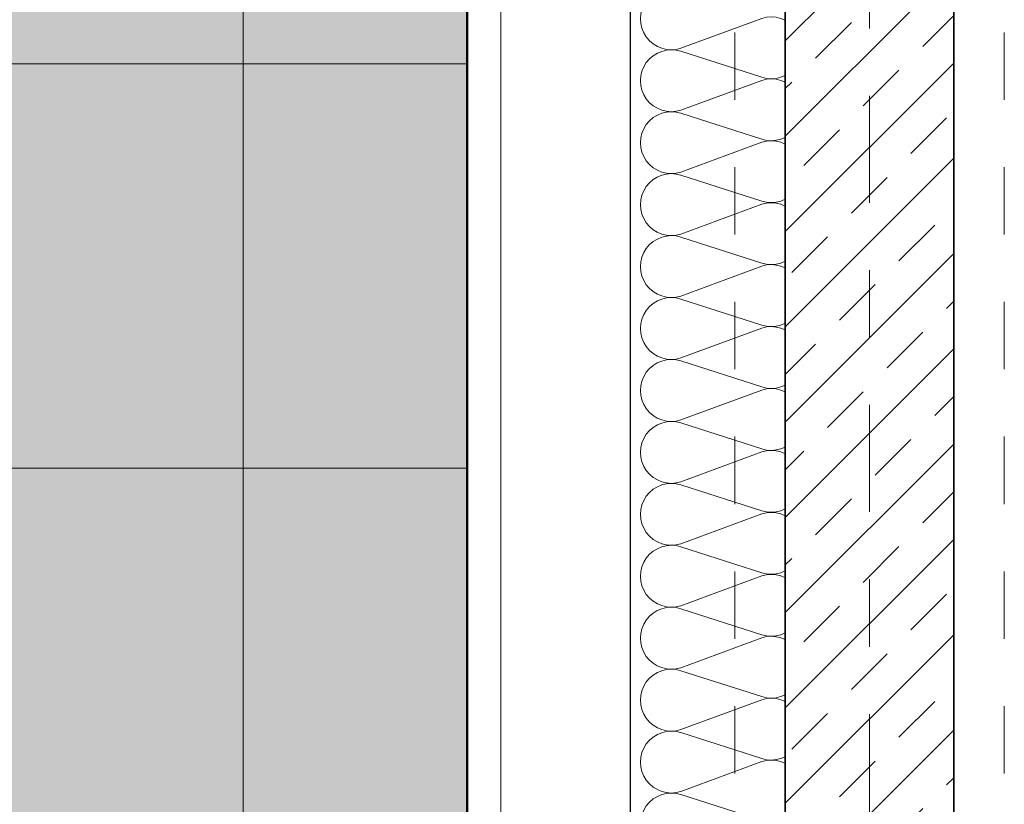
# Model space of a CAD drawing. Header units: metres. Extents: x -180 to 4, y -49 to 6.
# Tile 53 of 256: x -161.48 to -160.02, y -33.49 to -32.33. Entities that reach past the tile are written whole.
import ezdxf

# ---------------------------------------------------------------- set-up
doc = ezdxf.new("R2010")
doc.units = ezdxf.units.M
doc.header["$LTSCALE"] = 0.05
doc.linetypes.add('Linienart-20', pattern=[2.116531, 1.058062, -1.058469])
doc.linetypes.add('Linienart-53', pattern=[5.291531, 3.175, -1.058062, 0.352704, -0.705764])
for name, color, linetype, lineweight, true_color in [('30 -33 Aussenwände- 7 Fassade_ Elemente', 7, 'Continuous', 9, 0x00aacc), ('30 -34 Innenwände- 1 tragend', 7, 'Continuous', 13, 0xdd0806), ('30 -35 Decken- 1 Konstruktion-Träger- Stahlbeton', 7, 'Continuous', 13, 0x33aa00), ('70 -75 Raumstempel- 1 Raumstempel', 1, 'Continuous', 50, 0xff0000)]:
    doc.layers.add(name, color=color, linetype=linetype, lineweight=lineweight, true_color=true_color)
for name, color, linetype, lineweight in [('60- 61 allgemeine Ausstattung- 4 Terrassen', 7, 'Continuous', 9), ('70 -71 Achsen- 1 Gebäudeachsen', 7, 'Linienart-53', 18), ('Keine', 7, 'Continuous', 9)]:
    doc.layers.add(name, color=color, linetype=linetype, lineweight=lineweight)

# ---------------------------------------------------------------- blocks, each defined once
blk = doc.blocks.new('Gruppe-971')
at = {"layer": '30 -33 Aussenwände- 7 Fassade_ Elemente', "lineweight": 9, "transparency": 33554687, "flags": 128}
blk.add_lwpolyline([(0.2065, -5.8716, 1.372583), (0.2065, -5.7842), (0.0865, -5.8228, -1.372995), (0.0865, -5.7353), (0.2065, -5.7797, 1.372583), (0.2065, -5.6923), (0.0865, -5.7308, -1.372995), (0.0865, -5.6434), (0.2065, -5.6878, 1.372583), (0.2065, -5.6004), (0.0865, -5.6389, -1.372995), (0.0865, -5.5515), (0.2065, -5.5959, 1.372583), (0.2065, -5.5084), (0.0865, -5.547, -1.372995), (0.0865, -5.4596), (0.2065, -5.5039, 1.372583), (0.2065, -5.4165), (0.0865, -5.4551, -1.372995), (0.0865, -5.3676), (0.2065, -5.412, 1.372583), (0.2065, -5.3246), (0.0865, -5.3631, -1.372995), (0.0865, -5.2757), (0.2065, -5.3201, 1.372583), (0.2065, -5.2327), (0.0865, -5.2712, -1.372995), (0.0865, -5.1838), (0.2065, -5.2282, 1.372583), (0.2065, -5.1407), (0.0865, -5.1793, -1.372995), (0.0865, -5.0919), (0.2065, -5.1362, 1.372583), (0.2065, -5.0488), (0.0865, -5.0874, -1.372995), (0.0865, -4.9999), (0.2065, -5.0443, 1.372583), (0.2065, -4.9569), (0.0865, -4.9954, -1.372995), (0.0865, -4.908), (0.2065, -4.9524, 1.372583), (0.2065, -4.8649), (0.0865, -4.9035, -1.372995), (0.0865, -4.8161), (0.2065, -4.8604, 1.372583), (0.2065, -4.773), (0.0865, -4.8116, -1.372995), (0.0865, -4.7242), (0.2065, -4.7685, 1.372583), (0.2065, -4.6811), (0.0865, -4.7197, -1.372995), (0.0865, -4.6322), (0.2065, -4.6766, 1.372583), (0.2065, -4.5892)], format="xyb", dxfattribs=at)
blk = doc.blocks.new('Gruppe-972')
at = {"layer": '30 -33 Aussenwände- 7 Fassade_ Elemente', "transparency": 33554687}
blk.add_blockref('Gruppe-971', (0, 0), dxfattribs=at)
blk = doc.blocks.new('Dämmung-63')
at = {"layer": '30 -33 Aussenwände- 7 Fassade_ Elemente', "color": 7, "transparency": 33554687}
blk.add_blockref('Gruppe-972', (0, 0), dxfattribs=at)
at = {"layer": '30 -33 Aussenwände- 7 Fassade_ Elemente', "color": 0, "flags": 1}
for tag in ['prm0_value', 'prm1_value', 'prm2_value', 'prm3_value', 'prm4_value', 'prm5_value', 'prm6_value', 'IFC_UUID', 'instanceID', 'prm0_name', 'prm0_type', 'prm1_name', 'prm1_type', 'prm2_name', 'prm2_type', 'prm3_name', 'prm3_type', 'prm4_name', 'prm4_type', 'prm5_name', 'prm5_type', 'prm6_name', 'prm6_type']:
    blk.add_attdef(tag, (-160.5718, -39.222), '', height=0.00018, dxfattribs=at)
blk = doc.blocks.new('Gruppe-979')
at = {"color": 255}
blk.add_wipeout([(-160.818, -31.197), (-160.818, -39.447), (-160.021, -39.447), (-160.021, -31.197)], dxfattribs=at).dxf.layer = '30 -33 Aussenwände- 7 Fassade_ Elemente'
blk.add_wipeout([(-160.576, -31.422), (-160.228, -31.422), (-160.228, -39.222), (-160.576, -39.222), (-160.576, -39.377), (-160.818, -39.377), (-160.818, -31.262), (-160.576, -31.262)], dxfattribs=at).dxf.layer = '30 -33 Aussenwände- 7 Fassade_ Elemente'
at = {"layer": '30 -33 Aussenwände- 7 Fassade_ Elemente', "flags": 128}
blk.add_lwpolyline([(-160.576, -31.422), (-160.228, -31.422), (-160.228, -39.222), (-160.576, -39.222), (-160.576, -39.377), (-160.818, -39.377), (-160.818, -31.262), (-160.576, -31.262)], close=True, dxfattribs=at)
at = {"color": 255}
blk.add_wipeout([(-160.768, -31.447), (-160.576, -31.447), (-160.576, -39.197), (-160.768, -39.197)], dxfattribs=at).dxf.layer = '30 -33 Aussenwände- 7 Fassade_ Elemente'
at = {"layer": '30 -33 Aussenwände- 7 Fassade_ Elemente', "flags": 128}
blk.add_lwpolyline([(-160.768, -31.447), (-160.576, -31.447), (-160.576, -39.197), (-160.768, -39.197)], close=True, dxfattribs=at)
at = {"color": 255, "lineweight": 25}
blk.add_wipeout([(-160.576, -31.197), (-160.576, -39.447), (-160.461, -39.447), (-160.461, -39.222), (-160.303, -39.222), (-160.303, -31.422), (-160.461, -31.422), (-160.461, -31.197)], dxfattribs=at).dxf.layer = '30 -33 Aussenwände- 7 Fassade_ Elemente'
at = {"layer": '30 -33 Aussenwände- 7 Fassade_ Elemente', "lineweight": 25}
blk.add_line((-160.576, -31.197), (-160.576, -39.447), dxfattribs=at)
at = {"layer": '30 -33 Aussenwände- 7 Fassade_ Elemente', "lineweight": 25, "flags": 128}
blk.add_lwpolyline([(-160.461, -39.447), (-160.461, -39.222), (-160.303, -39.222), (-160.303, -31.422), (-160.461, -31.422), (-160.461, -31.197)], dxfattribs=at)
at = {"layer": '30 -33 Aussenwände- 7 Fassade_ Elemente', "xscale": -1}
blk.add_blockref('Dämmung-63', (-160.2945, -27.694), dxfattribs=at)
blk = doc.blocks.new('Gruppe-12183')
at = {"layer": '30 -35 Decken- 1 Konstruktion-Träger- Stahlbeton', "color": 7, "linetype": 'Linienart-20', "lineweight": 13, "transparency": 33554687}
for p, q in [((-160.421, -39.047), (-160.421, -11.897)), ((-160.021, -39.047), (-160.021, -11.897))]:
    blk.add_line(p, q, dxfattribs=at)
at = {"layer": '30 -35 Decken- 1 Konstruktion-Träger- Stahlbeton', "color": 0, "flags": 1}
for tag in ['IFC_UUID', 'instanceID']:
    blk.add_attdef(tag, (-160.421, -39.047), '', height=0.00018, dxfattribs=at)
blk = doc.blocks.new('_01-OG1_Tragwerk (2D)')
at = {"layer": '30 -33 Aussenwände- 7 Fassade_ Elemente', "color": 7}
blk.add_blockref('Gruppe-979', (0, 0), dxfattribs=at)
at = {"color": 255, "lineweight": 5, "transparency": 33554687}
blk.add_wipeout([(-160.096, -39.047), (-160.346, -39.047), (-160.346, -31.397), (-160.096, -31.397)], dxfattribs=at).dxf.layer = '30 -34 Innenwände- 1 tragend'
at = {"layer": '30 -34 Innenwände- 1 tragend', "linetype": 'Continuous', "lineweight": 9, "transparency": 33554687}
h = blk.add_hatch(dxfattribs=at)
h.set_pattern_fill('Stahlbeton1 1mm SRF', style=0, pattern_type=2)
h.set_pattern_definition([(45, (0, 0), (0.07071068, -0.07071068), []), (45, (0.03536, -0.03536), (0.07071068, -0.07071068), [0.075, -0.05])])
h.paths.add_polyline_path([(-160.096, -39.047), (-160.346, -39.047), (-160.346, -31.397), (-160.096, -31.397)])
at = {"color": 255, "lineweight": 5, "transparency": 33554687}
blk.add_wipeout([(-160.346, -39.047), (-160.096, -39.047), (-160.096, -31.397), (-160.346, -31.397)], dxfattribs=at).dxf.layer = '30 -34 Innenwände- 1 tragend'
at = {"layer": '30 -34 Innenwände- 1 tragend', "linetype": 'Continuous', "lineweight": 9, "transparency": 33554687}
h = blk.add_hatch(dxfattribs=at)
h.set_pattern_fill('Stahlbeton1  SRF', style=0, pattern_type=2)
h.set_pattern_definition([(45, (0, 0), (0.07071068, -0.07071068), []), (45, (0.03536, -0.03536), (0.07071068, -0.07071068), [0.075, -0.05])])
h.paths.add_polyline_path([(-160.346, -39.047), (-160.096, -39.047), (-160.096, -31.397), (-160.346, -31.397)])
at = {"layer": '30 -34 Innenwände- 1 tragend', "color": 7, "linetype": 'Continuous', "lineweight": 35, "transparency": 33554687}
for p, q in [((-160.346, -39.047), (-160.346, -31.397)), ((-160.096, -39.047), (-160.096, -31.397))]:
    blk.add_line(p, q, dxfattribs=at)
at = {"layer": '30 -34 Innenwände- 1 tragend', "transparency": 33554687}
for p, q in [((-160.346, -39.047), (-160.346, -31.397)), ((-160.096, -39.047), (-160.096, -31.397))]:
    blk.add_line(p, q, dxfattribs=at)
at = {"layer": '30 -35 Decken- 1 Konstruktion-Träger- Stahlbeton', "transparency": 33554687}
blk.add_blockref('Gruppe-12183', (0, 0), dxfattribs=at)
blk = doc.blocks.new('_OG1_2D (2D)')
at = {"layer": '60- 61 allgemeine Ausstattung- 4 Terrassen', "linetype": 'Continuous', "lineweight": 0, "transparency": 33554457}
blk.add_hatch(color=7, dxfattribs=at).paths.add_polyline_path([(-162.30531067, -37.58567018), (-166.49846945, -38.16503463), (-168.02353048, -38.16503463), (-170.38718499, -38.44375598), (-170.12006218, -37.18704198), (-171.95099996, -37.18704198), (-171.61533025, -36.94914795), (-168.17193267, -36.55959105), (-166.64687165, -36.55959105), (-162.30531067, -36.01109499), (-162.30531067, -31.79404198), (-160.81799996, -31.79404198), (-160.81799996, -37.58567018)])
at = {"layer": '60- 61 allgemeine Ausstattung- 4 Terrassen', "linetype": 'Continuous', "lineweight": 9, "transparency": 33554534}
h = blk.add_hatch(dxfattribs=at)
h.set_pattern_fill('Platte 60_60 SRF', style=0, pattern_type=2)
h.set_pattern_definition([(90, (-171.951, -33.59404), (-0.6, 7e-17), []), (0, (-171.951, -33.59404), (0, 0.6), [])])
h.paths.add_polyline_path([(-163.67826764, -31.79404198), (-160.81799996, -31.79404198), (-160.81799996, -33.59404198), (-163.67826764, -33.59404198)])
at = {"layer": '70 -75 Raumstempel- 1 Raumstempel', "linetype": 'Continuous', "lineweight": 0, "true_color": 0xff0000}
blk.add_hatch(color=1, dxfattribs=at).paths.add_polyline_path([(-175.81099996, -31.58704198), (-175.81099996, -42.95704198), (-172.81099996, -42.95704198), (-172.81099996, -40.13704198), (-173.31099996, -40.13704198), (-173.31099996, -39.83704198), (-160.61099996, -39.83704198), (-160.61099996, -39.40704198), (-160.81799996, -39.40704198), (-160.81799996, -31.79404198), (-175.38099996, -31.79404198), (-175.38099996, -31.58704198)])
at = {"layer": '70 -75 Raumstempel- 1 Raumstempel', "flags": 128}
blk.add_lwpolyline([(-175.81099996, -31.58704198), (-175.81099996, -42.95704198), (-172.81099996, -42.95704198), (-172.81099996, -40.13704198), (-173.31099996, -40.13704198), (-173.31099996, -39.83704198), (-160.61099996, -39.83704198), (-160.61099996, -39.40704198), (-160.81799996, -39.40704198), (-160.81799996, -31.79404198), (-175.38099996, -31.79404198), (-175.38099996, -31.58704198)], close=True, dxfattribs=at)
blk = doc.blocks.new('_Achsen (3D)')
at = {"layer": '70 -71 Achsen- 1 Gebäudeachsen', "transparency": 33554687}
blk.add_line((-160.221, 3.8), (-160.221, -46.172), dxfattribs=at)

msp = doc.modelspace()

# ---------------------------------------------------------------- block references
at = {"layer": 'Keine', "color": 1}
msp.add_blockref('_01-OG1_Tragwerk (2D)', (0, 0), dxfattribs=at)

# ---------------------------------------------------------------- next in the draw order: block references
msp.add_blockref('_OG1_2D (2D)', (0, 0), dxfattribs=at)

# ---------------------------------------------------------------- next in the draw order: block references
msp.add_blockref('_Achsen (3D)', (0, 0), dxfattribs=at)

doc.saveas('drawing.dxf')
